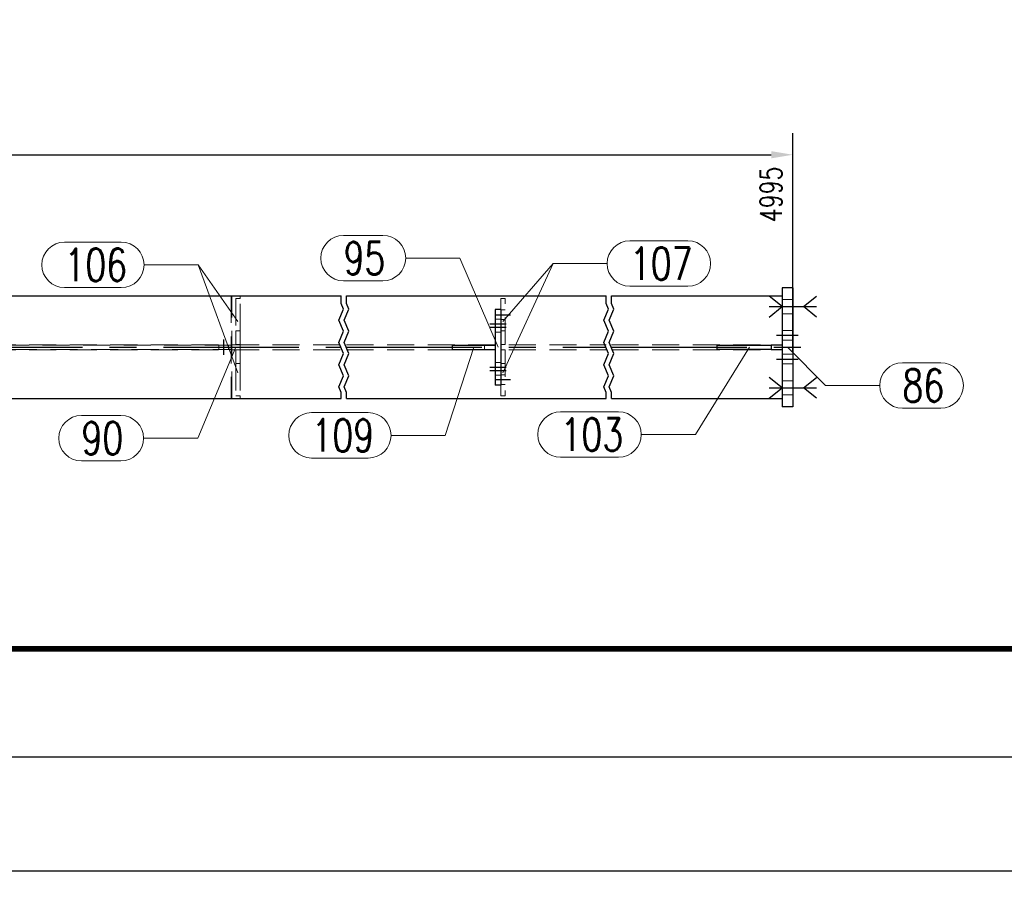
# Model space of a CAD drawing. Header units: millimetres. Extents: x 3536 to 4290, y 11030 to 11491.
# Tile 33 of 102: x 3695 to 3786, y 11030 to 11110. Entities that reach past the tile are written whole.
import ezdxf

# ---------------------------------------------------------------- set-up
doc = ezdxf.new("R2010")
doc.units = ezdxf.units.MM
doc.header["$LTSCALE"] = 10
doc.linetypes.add('HIDDEN', pattern=[0.375, 0.25, -0.125])
doc.linetypes.add('MITTE', pattern=[2, 1.25, -0.25, 0.25, -0.25])
doc.layers.get('Defpoints').update_dxf_attribs({"color": 1})
doc.layers.add('_FORMATKA', color=8, linetype='Continuous', plot=False)
for name, color, linetype, lineweight in [('_RAMKA', 7, 'Continuous', 35), ('PS_DIM', 4, 'Continuous', 13), ('PS_Hidden', 2, 'HIDDEN', 9), ('PS_Pos', 1, 'Continuous', 15), ('PS_SOLID', 7, 'Continuous', 30)]:
    doc.layers.add(name, color=color, linetype=linetype, lineweight=lineweight)
for name, color, linetype in [('PS_BOLT', 4, 'Continuous'), ('PS_MID', 5, 'MITTE'), ('PS_SHAPE', 3, 'Continuous')]:
    doc.layers.add(name, color=color, linetype=linetype)
doc.styles.add('simplex', font='simplex.shx', dxfattribs={"width": 0.75})
doc.dimstyles.new('1_10_PRZ', dxfattribs={"dimtxt": 2, "dimasz": 1, "dimexe": 2, "dimexo": 5, "dimgap": 1, "dimtad": 1, "dimdec": 0, "dimlfac": 10, "dimtxsty": 'simplex', "dimblk": 'dimznak', "dimcen": 2, "dimse1": 1, "dimse2": 1, "dimclrt": 3, "dimadec": 1, "dimazin": 0, "dimtfac": 1, "dimtdec": 0, "dimtix": 1, "dimtmove": 2, "dimatfit": 3, "dimldrblk": 'dim-grot', "dimfxl": 1, "dimarcsym": 0})
doc.dimstyles.new('1_20_GŁ_DS1-LS20', dxfattribs={"dimtxt": 2, "dimasz": 2, "dimexe": 2, "dimexo": 5, "dimgap": 1, "dimtad": 1, "dimjust": 4, "dimdec": 0, "dimlfac": 20, "dimtxsty": 'simplex', "dimblk1": 'NONE', "dimsah": 1, "dimcen": 2, "dimclrd": 256, "dimclre": 256, "dimclrt": 4, "dimadec": 1, "dimazin": 0, "dimtfac": 1, "dimtdec": 0, "dimtmove": 2, "dimatfit": 3, "dimfxl": 1, "dimarcsym": 0})

# ---------------------------------------------------------------- blocks, each defined once
blk = doc.blocks.new('dimznak')
at = {"color": 0}
for points in [[(0, 2), (0, -2)], [(-2, 0), (2, 0)]]:
    blk.add_lwpolyline(points, dxfattribs=at)
at = {"color": 2}
blk.add_lwpolyline([(1, 1), (-1, -1)], dxfattribs=at)
blk = doc.blocks.new('*D9')
at = {"layer": 'Defpoints', "color": 0, "transparency": 16777216}
for p in [(3537.939, 11042.152), (4287.939, 11042.152), (4287.939, 11031.638)]:
    blk.add_point(p, dxfattribs=at)
at = {"layer": 'PS_DIM', "color": 0, "lineweight": -2, "transparency": 16777216}
blk.add_line((3538.939, 11031.638), (4286.939, 11031.638), dxfattribs=at)
at = {"layer": 'PS_DIM', "color": 0, "lineweight": -2, "transparency": 16777216, "rotation": 180}
blk.add_blockref('dimznak', (3537.939, 11031.638), dxfattribs=at)
at = {"layer": 'PS_DIM', "color": 0, "lineweight": -2, "transparency": 16777216}
blk.add_blockref('dimznak', (4287.939, 11031.638), dxfattribs=at)
at = {"layer": 'PS_DIM', "color": 3, "transparency": 16777216, "insert": (3912.939, 11033.638), "char_height": 2, "attachment_point": 5, "style": 'simplex'}
blk.add_mtext('7500', dxfattribs=at)
blk = doc.blocks.new('dim-grot')
blk.add_hatch(color=256).paths.add_polyline_path([(0, 0), (-2, 0.5), (-2, -0.5)])
blk.add_lwpolyline([(0, 0), (-2, 0.5), (-2, -0.5), (0, 0)])
blk = doc.blocks.new('*D99')
at = {"layer": 'Defpoints', "color": 0, "transparency": 16777216}
for p in [(3766.685, 11097.831), (3591.021, 11075.287), (3766.685, 11074.537)]:
    blk.add_point(p, dxfattribs=at)
at = {"layer": 'PS_DIM', "lineweight": -2, "transparency": 16777216}
for p, q in [((3591.021, 11080.287), (3591.021, 11099.831)), ((3766.685, 11079.537), (3766.685, 11099.831)), ((3591.021, 11097.831), (3764.685, 11097.831))]:
    blk.add_line(p, q, dxfattribs=at)
at = {"layer": 'PS_DIM', "transparency": 16777216}
blk.add_solid([(3764.685, 11098.164), (3764.685, 11097.498), (3766.685, 11097.831)], dxfattribs=at)
at = {"layer": 'PS_DIM', "color": 4, "transparency": 16777216, "insert": (3764.665, 11094.168), "char_height": 2, "attachment_point": 5, "rotation": 90, "style": 'simplex'}
blk.add_mtext('4995', dxfattribs=at)
blk = doc.blocks.new('_None')
blk = doc.blocks.new('*X311')
at = {"color": 30, "linetype": 'Continuous'}
for p, q in [((3765.685, 11076.287), (3764.485, 11077.247)), ((3767.685, 11076.287), (3768.885, 11077.247)), ((3764.485, 11075.327), (3765.685, 11076.287)), ((3764.485, 11076.287), (3768.885, 11076.287)), ((3768.885, 11075.327), (3767.685, 11076.287))]:
    blk.add_line(p, q, dxfattribs=at)
blk = doc.blocks.new('*X312')
at = {"color": 30, "linetype": 'Continuous'}
for p, q in [((3765.685, 11076.287), (3764.485, 11077.247)), ((3767.685, 11076.287), (3768.885, 11077.247)), ((3764.485, 11075.327), (3765.685, 11076.287)), ((3764.485, 11076.287), (3768.885, 11076.287)), ((3768.885, 11075.327), (3767.685, 11076.287))]:
    blk.add_line(p, q, dxfattribs=at)
blk = doc.blocks.new('*X314')
at = {"color": 30, "linetype": 'Continuous'}
for p, q in [((3765.685, 11083.787), (3764.485, 11084.747)), ((3767.685, 11083.787), (3768.885, 11084.747)), ((3764.485, 11082.827), (3765.685, 11083.787)), ((3764.485, 11083.787), (3768.885, 11083.787)), ((3768.885, 11082.827), (3767.685, 11083.787))]:
    blk.add_line(p, q, dxfattribs=at)
blk = doc.blocks.new('*X316')
at = {"color": 30, "linetype": 'Continuous'}
for p, q in [((3765.685, 11083.787), (3764.485, 11084.747)), ((3767.685, 11083.787), (3768.885, 11084.747)), ((3764.485, 11082.827), (3765.685, 11083.787)), ((3764.485, 11083.787), (3768.885, 11083.787)), ((3768.885, 11082.827), (3767.685, 11083.787))]:
    blk.add_line(p, q, dxfattribs=at)
blk = doc.blocks.new('*X320')
at = {"color": 30, "linetype": 'Continuous'}
for p, q in [((3765.685, 11083.787), (3764.485, 11084.747)), ((3767.685, 11083.787), (3768.885, 11084.747)), ((3764.485, 11082.827), (3765.685, 11083.787)), ((3764.485, 11083.787), (3768.885, 11083.787)), ((3768.885, 11082.827), (3767.685, 11083.787))]:
    blk.add_line(p, q, dxfattribs=at)
blk = doc.blocks.new('*X322')
at = {"color": 30, "linetype": 'Continuous'}
for p, q in [((3765.685, 11076.287), (3764.485, 11077.247)), ((3767.685, 11076.287), (3768.885, 11077.247)), ((3764.485, 11075.327), (3765.685, 11076.287)), ((3764.485, 11076.287), (3768.885, 11076.287)), ((3768.885, 11075.327), (3767.685, 11076.287))]:
    blk.add_line(p, q, dxfattribs=at)
blk = doc.blocks.new('*X324')
at = {"color": 30, "linetype": 'Continuous'}
for p, q in [((3765.685, 11076.287), (3764.485, 11077.247)), ((3767.685, 11076.287), (3768.885, 11077.247)), ((3764.485, 11075.327), (3765.685, 11076.287)), ((3764.485, 11076.287), (3768.885, 11076.287)), ((3768.885, 11075.327), (3767.685, 11076.287))]:
    blk.add_line(p, q, dxfattribs=at)
blk = doc.blocks.new('*X328')
at = {"color": 30, "linetype": 'Continuous'}
for p, q in [((3765.685, 11083.787), (3764.485, 11084.747)), ((3767.685, 11083.787), (3768.885, 11084.747)), ((3764.485, 11082.827), (3765.685, 11083.787)), ((3764.485, 11083.787), (3768.885, 11083.787)), ((3768.885, 11082.827), (3767.685, 11083.787))]:
    blk.add_line(p, q, dxfattribs=at)
blk = doc.blocks.new('*X329')
at = {"color": 30, "linetype": 'Continuous'}
for p, q in [((3765.685, 11083.787), (3764.485, 11084.747)), ((3767.685, 11083.787), (3768.885, 11084.747)), ((3764.485, 11082.827), (3765.685, 11083.787)), ((3764.485, 11083.787), (3768.885, 11083.787)), ((3768.885, 11082.827), (3767.685, 11083.787))]:
    blk.add_line(p, q, dxfattribs=at)
blk = doc.blocks.new('*X331')
at = {"color": 1}
for p, q in [((3724.935, 11084.081), (3724.935, 11084.787)), ((3725.435, 11084.081), (3725.435, 11084.787)), ((3749.435, 11084.081), (3749.435, 11084.787)), ((3749.935, 11084.081), (3749.935, 11084.787)), ((3724.717, 11082.537), (3725.152, 11083.566)), ((3725.152, 11083.566), (3724.935, 11084.081)), ((3725.217, 11082.537), (3725.652, 11083.566)), ((3725.652, 11083.566), (3725.435, 11084.081)), ((3749.217, 11082.537), (3749.652, 11083.566)), ((3749.652, 11083.566), (3749.435, 11084.081)), ((3749.717, 11082.537), (3750.152, 11083.566)), ((3750.152, 11083.566), (3749.935, 11084.081)), ((3725.152, 11081.507), (3724.717, 11082.537)), ((3725.652, 11081.507), (3725.217, 11082.537)), ((3749.652, 11081.507), (3749.217, 11082.537)), ((3750.152, 11081.507), (3749.717, 11082.537)), ((3724.717, 11080.478), (3725.152, 11081.507)), ((3725.217, 11080.478), (3725.652, 11081.507)), ((3749.217, 11080.478), (3749.652, 11081.507)), ((3749.717, 11080.478), (3750.152, 11081.507)), ((3725.152, 11079.448), (3724.717, 11080.478)), ((3725.652, 11079.448), (3725.217, 11080.478)), ((3749.652, 11079.448), (3749.217, 11080.478)), ((3750.152, 11079.448), (3749.717, 11080.478)), ((3724.717, 11078.419), (3725.152, 11079.448)), ((3725.217, 11078.419), (3725.652, 11079.448)), ((3749.217, 11078.419), (3749.652, 11079.448)), ((3749.717, 11078.419), (3750.152, 11079.448)), ((3725.152, 11077.389), (3724.717, 11078.419)), ((3725.652, 11077.389), (3725.217, 11078.419)), ((3749.652, 11077.389), (3749.217, 11078.419)), ((3750.152, 11077.389), (3749.717, 11078.419)), ((3724.717, 11076.36), (3725.152, 11077.389)), ((3725.217, 11076.36), (3725.652, 11077.389)), ((3749.217, 11076.36), (3749.652, 11077.389)), ((3749.717, 11076.36), (3750.152, 11077.389)), ((3724.935, 11075.845), (3724.717, 11076.36)), ((3725.435, 11075.845), (3725.217, 11076.36)), ((3749.435, 11075.845), (3749.217, 11076.36)), ((3749.935, 11075.845), (3749.717, 11076.36)), ((3724.935, 11075.287), (3724.935, 11075.845)), ((3725.435, 11075.287), (3725.435, 11075.845)), ((3749.435, 11075.287), (3749.435, 11075.845)), ((3749.935, 11075.287), (3749.935, 11075.845))]:
    blk.add_line(p, q, dxfattribs=at)
at = {"layer": 'PS_Hidden', "color": 2, "linetype": 'HIDDEN'}
for p, q in [((3714.754, 11084.787), (3714.754, 11075.287)), ((3714.834, 11075.287), (3714.834, 11084.787)), ((3714.835, 11075.287), (3714.835, 11084.787)), ((3715.185, 11084.537), (3715.185, 11081.537)), ((3715.585, 11084.537), (3715.185, 11084.537)), ((3715.585, 11084.537), (3715.585, 11084.787)), ((3715.585, 11081.537), (3715.585, 11084.537)), ((3739.685, 11084.537), (3739.685, 11083.537)), ((3740.085, 11084.537), (3739.685, 11084.537)), ((3740.085, 11080.287), (3740.085, 11084.537)), ((3766.685, 11084.437), (3765.685, 11084.437)), ((3740.085, 11083.487), (3739.685, 11083.487)), ((3739.185, 11082.637), (3739.685, 11082.637)), ((3740.085, 11082.587), (3739.685, 11082.587)), ((3766.685, 11083.137), (3765.685, 11083.137)), ((3715.185, 11080.287), (3715.185, 11081.537)), ((3715.185, 11081.537), (3715.585, 11081.537)), ((3715.585, 11081.537), (3715.585, 11080.287)), ((3739.185, 11081.437), (3739.685, 11081.437)), ((3740.085, 11081.537), (3739.685, 11081.537)), ((3766.685, 11081.587), (3765.685, 11081.587)), ((3591.099, 11080.272), (3724.935, 11080.272)), ((3714.835, 11080.237), (3664.32, 11080.237)), ((3713.635, 11080.237), (3713.635, 11079.837)), ((3714.535, 11080.237), (3714.535, 11079.837)), ((3714.835, 11080.237), (3714.835, 11079.837)), ((3715.585, 11080.287), (3715.185, 11080.287)), ((3715.585, 11079.787), (3715.585, 11080.287)), ((3725.435, 11080.272), (3749.435, 11080.272)), ((3738.185, 11080.237), (3738.185, 11079.837)), ((3740.085, 11080.287), (3739.685, 11080.287)), ((3749.935, 11080.272), (3765.685, 11080.272)), ((3766.685, 11080.687), (3765.685, 11080.687)), ((3591.099, 11079.802), (3724.935, 11079.802)), ((3664.32, 11079.837), (3714.835, 11079.837)), ((3715.185, 11078.537), (3715.185, 11079.787)), ((3715.185, 11079.787), (3715.585, 11079.787)), ((3715.585, 11079.787), (3715.585, 11078.537)), ((3725.435, 11079.802), (3749.435, 11079.802)), ((3740.085, 11079.787), (3739.685, 11079.787)), ((3740.085, 11079.787), (3740.085, 11075.537)), ((3749.935, 11079.802), (3765.685, 11079.802)), ((3766.685, 11079.387), (3765.685, 11079.387)), ((3715.185, 11078.537), (3715.185, 11075.537)), ((3715.585, 11078.537), (3715.185, 11078.537)), ((3715.585, 11078.537), (3715.585, 11075.537)), ((3739.185, 11078.637), (3739.685, 11078.637)), ((3739.685, 11078.537), (3740.085, 11078.537)), ((3766.685, 11078.487), (3765.685, 11078.487)), ((3739.185, 11077.437), (3739.685, 11077.437)), ((3740.085, 11077.487), (3739.685, 11077.487)), ((3740.085, 11076.587), (3739.685, 11076.587)), ((3739.685, 11076.537), (3739.685, 11075.537)), ((3766.685, 11076.937), (3765.685, 11076.937)), ((3715.585, 11075.537), (3715.185, 11075.537)), ((3715.585, 11075.287), (3715.585, 11075.537)), ((3740.085, 11075.537), (3739.685, 11075.537)), ((3766.685, 11075.637), (3765.685, 11075.637))]:
    blk.add_line(p, q, dxfattribs=at)
at = {"layer": 'PS_MID', "color": 5, "linetype": 'MITTE'}
for p, q in [((3765.185, 11083.787), (3767.185, 11083.787)), ((3765.185, 11083.787), (3767.185, 11083.787)), ((3765.185, 11083.787), (3767.185, 11083.787)), ((3765.185, 11083.787), (3767.185, 11083.787)), ((3765.185, 11083.787), (3767.185, 11083.787)), ((3765.185, 11083.787), (3767.185, 11083.787)), ((3739.185, 11083.037), (3740.585, 11083.037)), ((3738.685, 11082.187), (3740.185, 11082.187)), ((3738.685, 11082.187), (3740.185, 11082.187)), ((3738.685, 11081.887), (3740.185, 11081.887)), ((3738.685, 11081.887), (3740.185, 11081.887)), ((3765.185, 11081.137), (3767.185, 11081.137)), ((3765.185, 11081.137), (3767.185, 11081.137)), ((3588.521, 11080.037), (3724.935, 11080.037)), ((3714.085, 11079.337), (3714.085, 11080.737)), ((3725.435, 11080.037), (3749.435, 11080.037)), ((3749.935, 11080.037), (3768.185, 11080.037)), ((3765.185, 11078.937), (3767.185, 11078.937)), ((3765.185, 11078.937), (3767.185, 11078.937)), ((3738.685, 11078.187), (3740.185, 11078.187)), ((3738.685, 11078.187), (3740.185, 11078.187)), ((3738.685, 11077.887), (3740.185, 11077.887)), ((3738.685, 11077.887), (3740.185, 11077.887)), ((3739.185, 11077.037), (3740.585, 11077.037)), ((3765.185, 11076.287), (3767.185, 11076.287)), ((3765.185, 11076.287), (3767.185, 11076.287)), ((3765.185, 11076.287), (3767.185, 11076.287)), ((3765.185, 11076.287), (3767.185, 11076.287)), ((3765.185, 11076.287), (3767.185, 11076.287)), ((3765.185, 11076.287), (3767.185, 11076.287))]:
    blk.add_line(p, q, dxfattribs=at)
at = {"layer": 'PS_SOLID', "color": 7, "linetype": 'Continuous'}
for p, q in [((3765.685, 11085.537), (3765.685, 11074.537)), ((3766.685, 11085.537), (3765.685, 11085.537)), ((3766.685, 11085.537), (3766.685, 11074.537)), ((3591.021, 11084.787), (3724.935, 11084.787)), ((3725.435, 11084.787), (3749.435, 11084.787)), ((3749.935, 11084.787), (3765.685, 11084.787)), ((3739.185, 11083.537), (3739.185, 11076.537)), ((3739.685, 11083.537), (3739.185, 11083.537)), ((3739.685, 11083.537), (3739.685, 11076.537)), ((3735.185, 11080.237), (3739.185, 11080.237)), ((3735.185, 11080.237), (3735.185, 11079.837)), ((3759.685, 11079.837), (3759.685, 11080.237)), ((3759.685, 11080.237), (3764.685, 11080.237)), ((3765.685, 11080.237), (3764.685, 11080.237)), ((3764.685, 11080.237), (3764.685, 11079.837)), ((3735.185, 11079.837), (3739.185, 11079.837)), ((3764.685, 11079.837), (3759.685, 11079.837)), ((3764.685, 11079.837), (3765.685, 11079.837)), ((3739.685, 11076.537), (3739.185, 11076.537)), ((3591.021, 11075.287), (3724.935, 11075.287)), ((3725.435, 11075.287), (3749.435, 11075.287)), ((3749.935, 11075.287), (3765.685, 11075.287)), ((3766.685, 11074.537), (3765.685, 11074.537))]:
    blk.add_line(p, q, dxfattribs=at)
blk = doc.blocks.new('*X333')
at = {"color": 30, "linetype": 'Continuous'}
for p, q in [((3765.685, 11076.287), (3764.485, 11077.247)), ((3767.685, 11076.287), (3768.885, 11077.247)), ((3764.485, 11075.327), (3765.685, 11076.287)), ((3764.485, 11076.287), (3768.885, 11076.287)), ((3768.885, 11075.327), (3767.685, 11076.287))]:
    blk.add_line(p, q, dxfattribs=at)
blk = doc.blocks.new('*X335')
at = {"color": 30, "linetype": 'Continuous'}
for p, q in [((3765.685, 11076.287), (3764.485, 11077.247)), ((3767.685, 11076.287), (3768.885, 11077.247)), ((3764.485, 11075.327), (3765.685, 11076.287)), ((3764.485, 11076.287), (3768.885, 11076.287)), ((3768.885, 11075.327), (3767.685, 11076.287))]:
    blk.add_line(p, q, dxfattribs=at)
blk = doc.blocks.new('*X336')
at = {"color": 30, "linetype": 'Continuous'}
for p, q in [((3765.685, 11083.787), (3764.485, 11084.747)), ((3767.685, 11083.787), (3768.885, 11084.747)), ((3764.485, 11082.827), (3765.685, 11083.787)), ((3764.485, 11083.787), (3768.885, 11083.787)), ((3768.885, 11082.827), (3767.685, 11083.787))]:
    blk.add_line(p, q, dxfattribs=at)
blk = doc.blocks.new('*X348')
at = {"color": 1}
for p, q in [((3762.685, 11080.037), (3757.675, 11071.966)), ((3745.218, 11074.066), (3750.575, 11074.066)), ((3752.675, 11071.966), (3757.675, 11071.966)), ((3745.218, 11069.866), (3750.575, 11069.866))]:
    blk.add_line(p, q, dxfattribs=at)
for centre, start, end in [((3745.218, 11071.966), 90, 270), ((3750.575, 11071.966), 270, 90)]:
    blk.add_arc(centre, 2.1, start, end, dxfattribs=at)
at = {"color": 2, "style": 'simplex', "width": 0.75}
blk.add_text('103', height=3, dxfattribs=at).set_placement((3745.218, 11070.466))
blk = doc.blocks.new('*X349')
at = {"color": 1}
for p, q in [((3762.685, 11080.037), (3757.675, 11071.966)), ((3745.218, 11074.066), (3750.575, 11074.066)), ((3752.675, 11071.966), (3757.675, 11071.966)), ((3745.218, 11069.866), (3750.575, 11069.866))]:
    blk.add_line(p, q, dxfattribs=at)
for centre, start, end in [((3745.218, 11071.966), 90, 270), ((3750.575, 11071.966), 270, 90)]:
    blk.add_arc(centre, 2.1, start, end, dxfattribs=at)
at = {"color": 2, "style": 'simplex', "width": 0.75}
blk.add_text('103', height=3, dxfattribs=at).set_placement((3745.218, 11070.466))
blk = doc.blocks.new('*X350')
at = {"color": 1}
for p, q in [((3751.624, 11089.871), (3756.981, 11089.871)), ((3739.885, 11077.662), (3744.524, 11087.771)), ((3744.524, 11087.771), (3749.524, 11087.771)), ((3751.624, 11085.671), (3756.981, 11085.671))]:
    blk.add_line(p, q, dxfattribs=at)
for centre, start, end in [((3751.624, 11087.771), 90, 270), ((3756.981, 11087.771), 270, 90)]:
    blk.add_arc(centre, 2.1, start, end, dxfattribs=at)
at = {"color": 2, "style": 'simplex', "width": 0.75}
blk.add_text('107', height=3, dxfattribs=at).set_placement((3751.624, 11086.271))
blk = doc.blocks.new('*X351')
at = {"color": 1}
for p, q in [((3751.624, 11089.871), (3756.981, 11089.871)), ((3739.885, 11082.412), (3744.524, 11087.771)), ((3744.524, 11087.771), (3749.524, 11087.771)), ((3751.624, 11085.671), (3756.981, 11085.671))]:
    blk.add_line(p, q, dxfattribs=at)
for centre, start, end in [((3751.624, 11087.771), 90, 270), ((3756.981, 11087.771), 270, 90)]:
    blk.add_arc(centre, 2.1, start, end, dxfattribs=at)
at = {"color": 2, "style": 'simplex', "width": 0.75}
blk.add_text('107', height=3, dxfattribs=at).set_placement((3751.624, 11086.271))
blk = doc.blocks.new('*X352')
at = {"color": 1}
for p, q in [((3725.156, 11090.371), (3728.799, 11090.371)), ((3730.899, 11088.271), (3735.899, 11088.271)), ((3739.435, 11080.037), (3735.899, 11088.271)), ((3725.156, 11086.171), (3728.799, 11086.171))]:
    blk.add_line(p, q, dxfattribs=at)
for centre, start, end in [((3725.156, 11088.271), 90, 270), ((3728.799, 11088.271), 270, 90)]:
    blk.add_arc(centre, 2.1, start, end, dxfattribs=at)
at = {"color": 2, "style": 'simplex', "width": 0.75}
blk.add_text('95', height=3, dxfattribs=at).set_placement((3725.156, 11086.771))
blk = doc.blocks.new('*X353')
at = {"color": 1}
for p, q in [((3737.185, 11080.037), (3734.546, 11071.886)), ((3722.196, 11073.986), (3727.446, 11073.986)), ((3729.546, 11071.886), (3734.546, 11071.886)), ((3722.196, 11069.786), (3727.446, 11069.786))]:
    blk.add_line(p, q, dxfattribs=at)
for centre, start, end in [((3722.196, 11071.886), 90, 270), ((3727.446, 11071.886), 270, 90)]:
    blk.add_arc(centre, 2.1, start, end, dxfattribs=at)
at = {"color": 2, "style": 'simplex', "width": 0.75}
blk.add_text('109', height=3, dxfattribs=at).set_placement((3722.196, 11070.386))
blk = doc.blocks.new('*X354')
at = {"color": 1}
for p, q in [((3766.185, 11080.037), (3769.72, 11076.501)), ((3776.82, 11078.601), (3780.356, 11078.601)), ((3769.72, 11076.501), (3774.72, 11076.501)), ((3776.82, 11074.401), (3780.356, 11074.401))]:
    blk.add_line(p, q, dxfattribs=at)
for centre, start, end in [((3776.82, 11076.501), 90, 270), ((3780.356, 11076.501), 270, 90)]:
    blk.add_arc(centre, 2.1, start, end, dxfattribs=at)
at = {"color": 2, "style": 'simplex', "width": 0.75}
blk.add_text('86', height=3, dxfattribs=at).set_placement((3776.82, 11075.001))
blk = doc.blocks.new('*X355')
at = {"color": 1}
for p, q in [((3715.21, 11080.037), (3711.674, 11071.625)), ((3700.931, 11073.725), (3704.574, 11073.725)), ((3706.674, 11071.625), (3711.674, 11071.625)), ((3700.931, 11069.525), (3704.574, 11069.525))]:
    blk.add_line(p, q, dxfattribs=at)
for centre, start, end in [((3700.931, 11071.625), 90, 270), ((3704.574, 11071.625), 270, 90)]:
    blk.add_arc(centre, 2.1, start, end, dxfattribs=at)
at = {"color": 2, "style": 'simplex', "width": 0.75}
blk.add_text('90', height=3, dxfattribs=at).set_placement((3700.931, 11070.125))
blk = doc.blocks.new('*X356')
at = {"color": 1}
for p, q in [((3699.364, 11089.75), (3704.614, 11089.75)), ((3706.714, 11087.65), (3711.714, 11087.65)), ((3715.385, 11077.662), (3711.714, 11087.65)), ((3699.364, 11085.55), (3704.614, 11085.55))]:
    blk.add_line(p, q, dxfattribs=at)
for centre, start, end in [((3699.364, 11087.65), 90, 270), ((3704.614, 11087.65), 270, 90)]:
    blk.add_arc(centre, 2.1, start, end, dxfattribs=at)
at = {"color": 2, "style": 'simplex', "width": 0.75}
blk.add_text('106', height=3, dxfattribs=at).set_placement((3699.364, 11086.15))
blk = doc.blocks.new('*X357')
at = {"color": 1}
for p, q in [((3699.364, 11089.75), (3704.614, 11089.75)), ((3706.714, 11087.65), (3711.714, 11087.65)), ((3715.385, 11082.412), (3711.714, 11087.65)), ((3699.364, 11085.55), (3704.614, 11085.55))]:
    blk.add_line(p, q, dxfattribs=at)
for centre, start, end in [((3699.364, 11087.65), 90, 270), ((3704.614, 11087.65), 270, 90)]:
    blk.add_arc(centre, 2.1, start, end, dxfattribs=at)
at = {"color": 2, "style": 'simplex', "width": 0.75}
blk.add_text('106', height=3, dxfattribs=at).set_placement((3699.364, 11086.15))

msp = doc.modelspace()

# ---------------------------------------------------------------- linework, layer by layer
at = {"layer": '_FORMATKA', "lineweight": -3}
msp.add_lwpolyline([(3537.939, 11042.152), (4287.939, 11042.152), (4287.939, 11462.152), (3537.939, 11462.152)], close=True, dxfattribs=at)
at = {"layer": '_RAMKA', "lineweight": -3, "const_width": 0.5}
msp.add_lwpolyline([(3567.939, 11052.152), (4277.939, 11052.152), (4277.939, 11452.152), (3567.939, 11452.152)], close=True, dxfattribs=at)

# ---------------------------------------------------------------- block references
at = {"layer": 'PS_BOLT', "color": 30}
for name in ['*X314', '*X316', '*X320', '*X328', '*X329', '*X336', '*X311', '*X312', '*X322', '*X324', '*X333', '*X335']:
    msp.add_blockref(name, (0, 0), dxfattribs=at)
at = {"layer": 'PS_Pos'}
for name in ['*X352', '*X350', '*X351', '*X356', '*X357', '*X355', '*X353', '*X348', '*X349', '*X354']:
    msp.add_blockref(name, (0, 0), dxfattribs=at)
at = {"layer": 'PS_SHAPE'}
msp.add_blockref('*X331', (0, 0), dxfattribs=at)

# ---------------------------------------------------------------- dimensions: what is measured, and where the dimension line sits
at = {"layer": 'PS_DIM'}
dim = msp.add_linear_dim(base=(3766.685, 11097.831), p1=(3591.021, 11075.287), p2=(3766.685, 11074.537), text='4995', dimstyle='1_20_GŁ_DS1-LS20', dxfattribs=at)
dim.commit()
dim.dimension.update_dxf_attribs({"geometry": '*D99', "text_midpoint": (3764.665, 11094.168), "dimtype": 128, "text_rotation": 90})
dim = msp.add_linear_dim(base=(4287.939, 11031.638), p1=(3537.939, 11042.152), p2=(4287.939, 11042.152), dimstyle='1_10_PRZ', dxfattribs=at)
dim.commit()
dim.dimension.update_dxf_attribs({"geometry": '*D9', "text_midpoint": (3912.939, 11033.638)})

doc.saveas('drawing.dxf')
